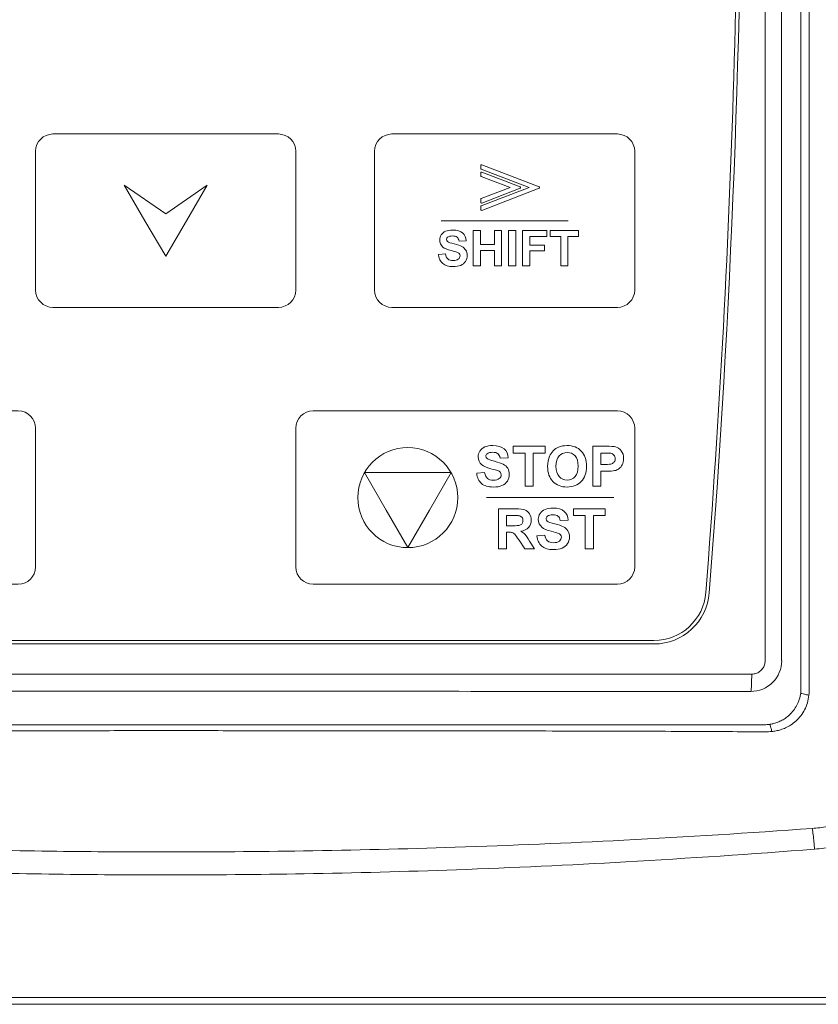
# Model space of a CAD drawing. Header units: millimetres. Extents: x -473 to 23648, y -382 to 1866.
# Tile 154 of 256: x 6288 to 6334, y 235 to 291. Entities that reach past the tile are written whole.
import ezdxf

# ---------------------------------------------------------------- set-up
doc = ezdxf.new("R2010")
doc.units = ezdxf.units.MM
doc.header["$LTSCALE"] = 80
doc.layers.get('0').update_dxf_attribs({"linetype": 'CONTINUOUS'})

msp = doc.modelspace()

# ---------------------------------------------------------------- linework, layer by layer
at = {"color": 0, "linetype": 'Continuous', "lineweight": 0}
for p, q in [((6330.997, 254.42), (6330.997, 359.82)), ((6331.948, 254.42), (6331.948, 359.82)), ((6333.063, 292.238), (6333.062, 252.821)), ((6268.362, 255.586), (6324.586, 255.586)), ((6324.586, 255.386), (6268.362, 255.386)), ((6262.726, 253.646), (6330.222, 253.646))]:
    msp.add_line(p, q, dxfattribs=at)
at = {"color": 7, "linetype": 'Continuous', "lineweight": 0}
for p, q in [((6210.475, 235.003), (6380.454, 235.003)), ((6210.975, 234.603), (6379.954, 234.603))]:
    msp.add_line(p, q, dxfattribs=at)
at = {"color": 0, "linetype": 'Continuous', "lineweight": 0}
for centre, radius, start, end in [((5706.874, 306.922), 622.8, 355.525768, 4.48928), ((5706.874, 306.922), 622.6, 355.525768, 1.182237), ((6324.586, 258.586), 3, 270, 355.5258), ((6324.586, 258.586), 3.2, 270, 355.5258), ((6330.175, 254.42), 1.774, 269.9832, 0.0031), ((6331.039, 252.822), 2.023, 352.5624, 359.9945), ((6330.462, 252.822), 3.077, 352.744, 359.9708), ((6330.972, 252.744), 2.014, 270.0593, 277.6186), ((6331.011, 253.386), 3.069, 269.5944, 276.9411)]:
    msp.add_arc(centre, radius, start, end, dxfattribs=at)
for points, start_tangent, end_tangent in [([(6333.525, 292.238), (6333.527, 285.465), (6333.528, 279.356), (6333.53, 273.825), (6333.531, 268.811), (6333.533, 264.248), (6333.535, 260.077), (6333.537, 256.269), (6333.539, 252.82)], (0.00019, -1), (0.000614, -1)), ([(6330.222, 253.646), (6330.461, 253.683), (6330.677, 253.793), (6330.849, 253.964), (6330.959, 254.18), (6330.997, 254.42)], (0.999999, -0.001222), (0.000092, 1)), ([(6330.222, 253.646), (6330.218, 253.266), (6330.208, 252.944), (6330.192, 252.726), (6330.174, 252.646)], (-0.000669, -1), (-0.960024, -0.279918)), ([(6262.774, 252.646), (6285.237, 252.656), (6307.711, 252.656), (6330.174, 252.646)], (1, 0.000669), (1, -0.000669)), ([(6333.045, 252.56), (6332.96, 252.183), (6332.819, 251.849), (6332.628, 251.552), (6332.394, 251.294), (6332.145, 251.095), (6331.903, 250.952), (6331.668, 250.852), (6331.445, 250.786), (6331.239, 250.747)], (-0.129493, -0.99158), (-0.991174, -0.132569)), ([(6333.514, 252.433), (6333.429, 251.991), (6333.269, 251.594), (6333.045, 251.241), (6332.766, 250.941), (6332.466, 250.711), (6332.172, 250.549), (6331.888, 250.44), (6331.623, 250.373), (6331.382, 250.34)], (-0.09025, -0.995919), (-0.996346, -0.08541)), ([(6333.514, 252.433), (6333.269, 252.482), (6333.106, 252.526), (6333.045, 252.56)], (-0.984443, 0.175702), (-0.2822, 0.959356)), ([(6296.474, 250.724), (6294.314, 250.724), (6292.068, 250.724), (6289.824, 250.724), (6287.61, 250.724), (6285.419, 250.724), (6283.183, 250.725), (6280.812, 250.725), (6278.209, 250.725), (6275.361, 250.725), (6272.3, 250.726), (6269.279, 250.727), (6266.549, 250.727), (6264.137, 250.728), (6261.974, 250.73)], (-1, 0), (-1, 0.000689)), ([(6330.974, 250.73), (6328.837, 250.728), (6326.512, 250.727), (6323.993, 250.727), (6321.274, 250.726), (6318.342, 250.726), (6315.22, 250.725), (6312.291, 250.725), (6309.77, 250.725), (6307.49, 250.724), (6305.302, 250.724), (6303.097, 250.724), (6300.862, 250.724), (6298.625, 250.724), (6296.474, 250.724)], (-1, -0.000689), (-1, 0)), ([(6331.382, 250.34), (6331.329, 250.555), (6331.28, 250.695), (6331.239, 250.747)], (-0.209226, 0.977867), (-0.985604, 0.16907)), ([(6338.851, 250.442), (6338.824, 249.501), (6338.606, 248.482), (6338.14, 247.428), (6337.393, 246.427), (6336.472, 245.65), (6335.514, 245.143), (6334.58, 244.859), (6333.706, 244.749)], (0.066294, -0.9978), (-0.999221, -0.039453)), ([(6296.474, 250.386), (6294.313, 250.386), (6292.067, 250.385), (6289.823, 250.384), (6287.609, 250.383), (6285.417, 250.381), (6283.181, 250.379), (6280.81, 250.377), (6278.206, 250.373), (6275.357, 250.369), (6272.296, 250.362), (6269.273, 250.354), (6266.542, 250.343), (6264.127, 250.331), (6261.958, 250.317)], (-1, 0), (-0.999973, -0.007382)), ([(6330.99, 250.317), (6328.848, 250.331), (6326.52, 250.343), (6323.999, 250.353), (6321.278, 250.361), (6318.346, 250.367), (6315.223, 250.373), (6312.294, 250.377), (6309.771, 250.379), (6307.492, 250.382), (6305.303, 250.383), (6303.098, 250.384), (6300.862, 250.385), (6298.626, 250.386), (6296.474, 250.386)], (-0.999973, 0.007383), (-1, 0)), ([(6340.199, 250.439), (6340.104, 249.295), (6339.787, 248.071), (6339.183, 246.813), (6338.263, 245.624), (6337.153, 244.696), (6336.007, 244.078), (6334.897, 243.716), (6333.85, 243.552)], (0.001916, -0.999998), (-0.997045, -0.076824)), ([(6296.474, 243.388), (6290.152, 243.428), (6283.319, 243.559), (6275.92, 243.804), (6267.916, 244.188), (6259.242, 244.749)], (-1, 0.000003), (-0.997299, 0.073447)), ([(6333.706, 244.749), (6322.846, 244.071), (6313.12, 243.661), (6304.373, 243.45), (6296.474, 243.388)], (-0.997298, -0.073459), (-1, 0)), ([(6333.85, 243.552), (6333.811, 243.976), (6333.763, 244.381), (6333.706, 244.749)], (-0.076411, 0.997076), (-0.171634, 0.985161)), ([(6296.474, 242.065), (6290.123, 242.108), (6283.259, 242.252), (6275.829, 242.523), (6267.797, 242.948), (6259.098, 243.552)], (-1, 0.000004), (-0.997008, 0.077298)), ([(6333.85, 243.552), (6322.958, 242.818), (6313.195, 242.365), (6304.409, 242.132), (6296.474, 242.065)], (-0.997007, -0.077313), (-1, 0))]:
    msp.add_spline(points, degree=3, dxfattribs=dict(at, start_tangent=start_tangent, end_tangent=end_tangent))
at = {"color": 0, "lineweight": 0}
for points, knots in [([(6289.933, 284.8), (6289.933, 284.8), (6302.933, 284.8), (6302.933, 284.8), (6302.933, 284.8), (6303.483, 284.8), (6303.933, 284.35), (6303.933, 283.8), (6303.933, 283.8), (6303.933, 283.8), (6303.933, 275.8), (6303.933, 275.8), (6303.933, 275.8), (6303.933, 275.25), (6303.483, 274.8), (6302.933, 274.8), (6302.933, 274.8), (6302.933, 274.8), (6289.933, 274.8), (6289.933, 274.8), (6289.933, 274.8), (6289.383, 274.8), (6288.933, 275.25), (6288.933, 275.8), (6288.933, 275.8), (6288.933, 275.8), (6288.933, 283.8), (6288.933, 283.8), (6288.933, 283.8), (6288.933, 284.35), (6289.383, 284.8), (6289.933, 284.8)], [0, 0, 0, 0, 0.125, 0.125, 0.125, 0.125, 0.25, 0.25, 0.25, 0.25, 0.375, 0.375, 0.375, 0.375, 0.5, 0.5, 0.5, 0.5, 0.625, 0.625, 0.625, 0.625, 0.75, 0.75, 0.75, 0.75, 0.875, 0.875, 0.875, 0.875, 1, 1, 1, 1]), ([(6309.474, 284.8), (6309.474, 284.8), (6322.474, 284.8), (6322.474, 284.8), (6322.474, 284.8), (6323.024, 284.8), (6323.474, 284.35), (6323.474, 283.8), (6323.474, 283.8), (6323.474, 283.8), (6323.474, 275.8), (6323.474, 275.8), (6323.474, 275.8), (6323.474, 275.25), (6323.024, 274.8), (6322.474, 274.8), (6322.474, 274.8), (6322.474, 274.8), (6309.474, 274.8), (6309.474, 274.8), (6309.474, 274.8), (6308.924, 274.8), (6308.474, 275.25), (6308.474, 275.8), (6308.474, 275.8), (6308.474, 275.8), (6308.474, 283.8), (6308.474, 283.8), (6308.474, 283.8), (6308.474, 284.35), (6308.924, 284.8), (6309.474, 284.8)], [0, 0, 0, 0, 0.125, 0.125, 0.125, 0.125, 0.25, 0.25, 0.25, 0.25, 0.375, 0.375, 0.375, 0.375, 0.5, 0.5, 0.5, 0.5, 0.625, 0.625, 0.625, 0.625, 0.75, 0.75, 0.75, 0.75, 0.875, 0.875, 0.875, 0.875, 1, 1, 1, 1]), ([(6314.595, 280.437), (6314.595, 280.437), (6314.595, 280.609), (6314.595, 280.609), (6314.595, 280.609), (6314.595, 280.63), (6314.608, 280.647), (6314.627, 280.652), (6314.627, 280.652), (6314.627, 280.652), (6317.383, 281.71), (6317.383, 281.71), (6317.383, 281.71), (6317.383, 281.71), (6314.623, 282.768), (6314.623, 282.768), (6314.623, 282.768), (6314.605, 282.775), (6314.594, 282.793), (6314.595, 282.812), (6314.595, 282.812), (6314.595, 282.812), (6314.594, 282.982), (6314.594, 282.982), (6314.594, 282.982), (6314.594, 283.006), (6314.614, 283.026), (6314.638, 283.026), (6314.638, 283.026), (6314.645, 283.026), (6314.651, 283.024), (6314.656, 283.022), (6314.656, 283.022), (6314.656, 283.022), (6317.967, 281.751), (6317.967, 281.751), (6317.967, 281.751), (6317.99, 281.742), (6318.001, 281.717), (6317.993, 281.694), (6317.993, 281.694), (6317.988, 281.682), (6317.979, 281.673), (6317.967, 281.669), (6317.967, 281.669), (6317.967, 281.669), (6317.967, 281.669), (6317.967, 281.669), (6317.967, 281.669), (6317.967, 281.669), (6314.654, 280.396), (6314.654, 280.396), (6314.654, 280.396), (6314.632, 280.388), (6314.606, 280.399), (6314.598, 280.421), (6314.598, 280.421), (6314.596, 280.427), (6314.595, 280.432), (6314.595, 280.437), (6314.595, 280.437), (6314.595, 280.437), (6314.595, 280.437), (6314.595, 280.437)], [0, 0, 0, 0, 0.0625, 0.0625, 0.0625, 0.0625, 0.125, 0.125, 0.125, 0.125, 0.1875, 0.1875, 0.1875, 0.1875, 0.25, 0.25, 0.25, 0.25, 0.3125, 0.3125, 0.3125, 0.3125, 0.375, 0.375, 0.375, 0.375, 0.4375, 0.4375, 0.4375, 0.4375, 0.5, 0.5, 0.5, 0.5, 0.5625, 0.5625, 0.5625, 0.5625, 0.625, 0.625, 0.625, 0.625, 0.6875, 0.6875, 0.6875, 0.6875, 0.75, 0.75, 0.75, 0.75, 0.8125, 0.8125, 0.8125, 0.8125, 0.875, 0.875, 0.875, 0.875, 0.9375, 0.9375, 0.9375, 0.9375, 1, 1, 1, 1]), ([(6316.872, 281.669), (6316.872, 281.669), (6314.658, 280.819), (6314.658, 280.819), (6314.658, 280.819), (6314.652, 280.816), (6314.646, 280.814), (6314.639, 280.814), (6314.639, 280.814), (6314.614, 280.814), (6314.595, 280.834), (6314.595, 280.858), (6314.595, 280.858), (6314.595, 280.858), (6314.595, 281.03), (6314.595, 281.03), (6314.595, 281.03), (6314.595, 281.03), (6314.595, 281.03), (6314.595, 281.03), (6314.595, 281.03), (6314.595, 281.047), (6314.606, 281.064), (6314.623, 281.071), (6314.623, 281.071), (6314.623, 281.071), (6316.287, 281.71), (6316.287, 281.71), (6316.287, 281.71), (6316.287, 281.71), (6314.625, 282.348), (6314.625, 282.348), (6314.625, 282.348), (6314.607, 282.353), (6314.595, 282.37), (6314.595, 282.389), (6314.595, 282.389), (6314.595, 282.389), (6314.595, 282.561), (6314.595, 282.561), (6314.595, 282.561), (6314.595, 282.561), (6314.595, 282.561), (6314.595, 282.561), (6314.595, 282.561), (6314.595, 282.566), (6314.596, 282.571), (6314.598, 282.577), (6314.598, 282.577), (6314.606, 282.599), (6314.632, 282.61), (6314.654, 282.602), (6314.654, 282.602), (6314.654, 282.602), (6316.872, 281.751), (6316.872, 281.751), (6316.872, 281.751), (6316.872, 281.751), (6316.872, 281.75), (6316.872, 281.75), (6316.872, 281.75), (6316.883, 281.746), (6316.892, 281.737), (6316.897, 281.725), (6316.897, 281.725), (6316.906, 281.703), (6316.894, 281.677), (6316.872, 281.669)], [0, 0, 0, 0, 0.058824, 0.058824, 0.058824, 0.058824, 0.117647, 0.117647, 0.117647, 0.117647, 0.176471, 0.176471, 0.176471, 0.176471, 0.235294, 0.235294, 0.235294, 0.235294, 0.294118, 0.294118, 0.294118, 0.294118, 0.352941, 0.352941, 0.352941, 0.352941, 0.411765, 0.411765, 0.411765, 0.411765, 0.470588, 0.470588, 0.470588, 0.470588, 0.529412, 0.529412, 0.529412, 0.529412, 0.588235, 0.588235, 0.588235, 0.588235, 0.647059, 0.647059, 0.647059, 0.647059, 0.705882, 0.705882, 0.705882, 0.705882, 0.764706, 0.764706, 0.764706, 0.764706, 0.823529, 0.823529, 0.823529, 0.823529, 0.882353, 0.882353, 0.882353, 0.882353, 0.941176, 0.941176, 0.941176, 0.941176, 1, 1, 1, 1]), ([(6296.433, 277.758), (6296.433, 277.758), (6297.629, 279.8), (6297.629, 279.8), (6297.629, 279.8), (6297.629, 279.8), (6298.826, 281.842), (6298.826, 281.842), (6298.826, 281.842), (6298.826, 281.842), (6296.433, 280.199), (6296.433, 280.199), (6296.433, 280.199), (6296.433, 280.199), (6294.04, 281.842), (6294.04, 281.842), (6294.04, 281.842), (6294.04, 281.842), (6295.237, 279.8), (6295.237, 279.8), (6295.237, 279.8), (6295.237, 279.8), (6296.433, 277.758), (6296.433, 277.758)], [0, 0, 0, 0, 0.166667, 0.166667, 0.166667, 0.166667, 0.333333, 0.333333, 0.333333, 0.333333, 0.5, 0.5, 0.5, 0.5, 0.666667, 0.666667, 0.666667, 0.666667, 0.833333, 0.833333, 0.833333, 0.833333, 1, 1, 1, 1]), ([(6312.157, 277.849), (6312.157, 277.849), (6312.558, 277.888), (6312.558, 277.888), (6312.558, 277.888), (6312.582, 277.754), (6312.631, 277.655), (6312.705, 277.592), (6312.705, 277.592), (6312.778, 277.529), (6312.878, 277.497), (6313.003, 277.497), (6313.003, 277.497), (6313.135, 277.497), (6313.236, 277.525), (6313.303, 277.582), (6313.303, 277.582), (6313.37, 277.638), (6313.404, 277.703), (6313.404, 277.778), (6313.404, 277.778), (6313.404, 277.827), (6313.39, 277.867), (6313.361, 277.901), (6313.361, 277.901), (6313.333, 277.935), (6313.284, 277.965), (6313.213, 277.99), (6313.213, 277.99), (6313.165, 278.007), (6313.055, 278.036), (6312.883, 278.079), (6312.883, 278.079), (6312.662, 278.133), (6312.508, 278.201), (6312.419, 278.281), (6312.419, 278.281), (6312.293, 278.393), (6312.231, 278.529), (6312.231, 278.691), (6312.231, 278.691), (6312.231, 278.795), (6312.26, 278.892), (6312.319, 278.983), (6312.319, 278.983), (6312.378, 279.073), (6312.463, 279.142), (6312.574, 279.189), (6312.574, 279.189), (6312.685, 279.236), (6312.818, 279.26), (6312.975, 279.26), (6312.975, 279.26), (6313.231, 279.26), (6313.424, 279.204), (6313.553, 279.092), (6313.553, 279.092), (6313.683, 278.979), (6313.75, 278.83), (6313.757, 278.642), (6313.757, 278.642), (6313.757, 278.642), (6313.345, 278.624), (6313.345, 278.624), (6313.345, 278.624), (6313.328, 278.729), (6313.29, 278.804), (6313.232, 278.85), (6313.232, 278.85), (6313.174, 278.896), (6313.087, 278.919), (6312.971, 278.919), (6312.971, 278.919), (6312.851, 278.919), (6312.757, 278.895), (6312.69, 278.845), (6312.69, 278.845), (6312.646, 278.814), (6312.624, 278.772), (6312.624, 278.719), (6312.624, 278.719), (6312.624, 278.671), (6312.645, 278.629), (6312.686, 278.595), (6312.686, 278.595), (6312.738, 278.551), (6312.864, 278.506), (6313.064, 278.459), (6313.064, 278.459), (6313.265, 278.411), (6313.413, 278.362), (6313.509, 278.312), (6313.509, 278.312), (6313.605, 278.261), (6313.68, 278.192), (6313.734, 278.104), (6313.734, 278.104), (6313.788, 278.017), (6313.815, 277.908), (6313.815, 277.78), (6313.815, 277.78), (6313.815, 277.663), (6313.783, 277.553), (6313.718, 277.451), (6313.718, 277.451), (6313.653, 277.349), (6313.561, 277.273), (6313.443, 277.224), (6313.443, 277.224), (6313.324, 277.174), (6313.176, 277.149), (6312.999, 277.149), (6312.999, 277.149), (6312.741, 277.149), (6312.543, 277.209), (6312.405, 277.328), (6312.405, 277.328), (6312.266, 277.447), (6312.184, 277.621), (6312.157, 277.849)], [0, 0, 0, 0, 0.033333, 0.033333, 0.033333, 0.033333, 0.066667, 0.066667, 0.066667, 0.066667, 0.1, 0.1, 0.1, 0.1, 0.133333, 0.133333, 0.133333, 0.133333, 0.166667, 0.166667, 0.166667, 0.166667, 0.2, 0.2, 0.2, 0.2, 0.233333, 0.233333, 0.233333, 0.233333, 0.266667, 0.266667, 0.266667, 0.266667, 0.3, 0.3, 0.3, 0.3, 0.333333, 0.333333, 0.333333, 0.333333, 0.366667, 0.366667, 0.366667, 0.366667, 0.4, 0.4, 0.4, 0.4, 0.433333, 0.433333, 0.433333, 0.433333, 0.466667, 0.466667, 0.466667, 0.466667, 0.5, 0.5, 0.5, 0.5, 0.533333, 0.533333, 0.533333, 0.533333, 0.566667, 0.566667, 0.566667, 0.566667, 0.6, 0.6, 0.6, 0.6, 0.633333, 0.633333, 0.633333, 0.633333, 0.666667, 0.666667, 0.666667, 0.666667, 0.7, 0.7, 0.7, 0.7, 0.733333, 0.733333, 0.733333, 0.733333, 0.766667, 0.766667, 0.766667, 0.766667, 0.8, 0.8, 0.8, 0.8, 0.833333, 0.833333, 0.833333, 0.833333, 0.866667, 0.866667, 0.866667, 0.866667, 0.9, 0.9, 0.9, 0.9, 0.933333, 0.933333, 0.933333, 0.933333, 0.966667, 0.966667, 0.966667, 0.966667, 1, 1, 1, 1]), ([(6314.163, 277.186), (6314.163, 277.186), (6314.163, 279.225), (6314.163, 279.225), (6314.163, 279.225), (6314.163, 279.225), (6314.575, 279.225), (6314.575, 279.225), (6314.575, 279.225), (6314.575, 279.225), (6314.575, 278.423), (6314.575, 278.423), (6314.575, 278.423), (6314.575, 278.423), (6315.382, 278.423), (6315.382, 278.423), (6315.382, 278.423), (6315.382, 278.423), (6315.382, 279.225), (6315.382, 279.225), (6315.382, 279.225), (6315.382, 279.225), (6315.794, 279.225), (6315.794, 279.225), (6315.794, 279.225), (6315.794, 279.225), (6315.794, 277.186), (6315.794, 277.186), (6315.794, 277.186), (6315.794, 277.186), (6315.382, 277.186), (6315.382, 277.186), (6315.382, 277.186), (6315.382, 277.186), (6315.382, 278.077), (6315.382, 278.077), (6315.382, 278.077), (6315.382, 278.077), (6314.575, 278.077), (6314.575, 278.077), (6314.575, 278.077), (6314.575, 278.077), (6314.575, 277.186), (6314.575, 277.186), (6314.575, 277.186), (6314.575, 277.186), (6314.163, 277.186), (6314.163, 277.186)], [0, 0, 0, 0, 0.083333, 0.083333, 0.083333, 0.083333, 0.166667, 0.166667, 0.166667, 0.166667, 0.25, 0.25, 0.25, 0.25, 0.333333, 0.333333, 0.333333, 0.333333, 0.416667, 0.416667, 0.416667, 0.416667, 0.5, 0.5, 0.5, 0.5, 0.583333, 0.583333, 0.583333, 0.583333, 0.666667, 0.666667, 0.666667, 0.666667, 0.75, 0.75, 0.75, 0.75, 0.833333, 0.833333, 0.833333, 0.833333, 0.916667, 0.916667, 0.916667, 0.916667, 1, 1, 1, 1]), ([(6316.207, 277.186), (6316.207, 277.186), (6316.207, 279.225), (6316.207, 279.225), (6316.207, 279.225), (6316.207, 279.225), (6316.619, 279.225), (6316.619, 279.225), (6316.619, 279.225), (6316.619, 279.225), (6316.619, 277.186), (6316.619, 277.186), (6316.619, 277.186), (6316.619, 277.186), (6316.207, 277.186), (6316.207, 277.186)], [0, 0, 0, 0, 0.25, 0.25, 0.25, 0.25, 0.5, 0.5, 0.5, 0.5, 0.75, 0.75, 0.75, 0.75, 1, 1, 1, 1]), ([(6317.014, 277.186), (6317.014, 277.186), (6317.014, 279.225), (6317.014, 279.225), (6317.014, 279.225), (6317.014, 279.225), (6318.412, 279.225), (6318.412, 279.225), (6318.412, 279.225), (6318.412, 279.225), (6318.412, 278.88), (6318.412, 278.88), (6318.412, 278.88), (6318.412, 278.88), (6317.426, 278.88), (6317.426, 278.88), (6317.426, 278.88), (6317.426, 278.88), (6317.426, 278.397), (6317.426, 278.397), (6317.426, 278.397), (6317.426, 278.397), (6318.278, 278.397), (6318.278, 278.397), (6318.278, 278.397), (6318.278, 278.397), (6318.278, 278.052), (6318.278, 278.052), (6318.278, 278.052), (6318.278, 278.052), (6317.426, 278.052), (6317.426, 278.052), (6317.426, 278.052), (6317.426, 278.052), (6317.426, 277.186), (6317.426, 277.186), (6317.426, 277.186), (6317.426, 277.186), (6317.014, 277.186), (6317.014, 277.186)], [0, 0, 0, 0, 0.1, 0.1, 0.1, 0.1, 0.2, 0.2, 0.2, 0.2, 0.3, 0.3, 0.3, 0.3, 0.4, 0.4, 0.4, 0.4, 0.5, 0.5, 0.5, 0.5, 0.6, 0.6, 0.6, 0.6, 0.7, 0.7, 0.7, 0.7, 0.8, 0.8, 0.8, 0.8, 0.9, 0.9, 0.9, 0.9, 1, 1, 1, 1]), ([(6319.211, 277.186), (6319.211, 277.186), (6319.211, 278.88), (6319.211, 278.88), (6319.211, 278.88), (6319.211, 278.88), (6318.606, 278.88), (6318.606, 278.88), (6318.606, 278.88), (6318.606, 278.88), (6318.606, 279.225), (6318.606, 279.225), (6318.606, 279.225), (6318.606, 279.225), (6320.226, 279.225), (6320.226, 279.225), (6320.226, 279.225), (6320.226, 279.225), (6320.226, 278.88), (6320.226, 278.88), (6320.226, 278.88), (6320.226, 278.88), (6319.623, 278.88), (6319.623, 278.88), (6319.623, 278.88), (6319.623, 278.88), (6319.623, 277.186), (6319.623, 277.186), (6319.623, 277.186), (6319.623, 277.186), (6319.211, 277.186), (6319.211, 277.186)], [0, 0, 0, 0, 0.125, 0.125, 0.125, 0.125, 0.25, 0.25, 0.25, 0.25, 0.375, 0.375, 0.375, 0.375, 0.5, 0.5, 0.5, 0.5, 0.625, 0.625, 0.625, 0.625, 0.75, 0.75, 0.75, 0.75, 0.875, 0.875, 0.875, 0.875, 1, 1, 1, 1]), ([(6270.409, 268.827), (6270.409, 268.827), (6287.933, 268.827), (6287.933, 268.827), (6287.933, 268.827), (6288.483, 268.827), (6288.933, 268.377), (6288.933, 267.827), (6288.933, 267.827), (6288.933, 267.827), (6288.933, 259.827), (6288.933, 259.827), (6288.933, 259.827), (6288.933, 259.278), (6288.483, 258.827), (6287.933, 258.827), (6287.933, 258.827), (6287.933, 258.827), (6270.409, 258.827), (6270.409, 258.827), (6270.409, 258.827), (6269.859, 258.827), (6269.409, 259.277), (6269.409, 259.827), (6269.409, 259.827), (6269.409, 259.827), (6269.409, 267.827), (6269.409, 267.827), (6269.409, 267.827), (6269.409, 268.377), (6269.859, 268.827), (6270.409, 268.827)], [0, 0, 0, 0, 0.125, 0.125, 0.125, 0.125, 0.25, 0.25, 0.25, 0.25, 0.375, 0.375, 0.375, 0.375, 0.5, 0.5, 0.5, 0.5, 0.625, 0.625, 0.625, 0.625, 0.75, 0.75, 0.75, 0.75, 0.875, 0.875, 0.875, 0.875, 1, 1, 1, 1]), ([(6304.933, 268.829), (6304.933, 268.829), (6322.474, 268.829), (6322.474, 268.829), (6322.474, 268.829), (6323.024, 268.829), (6323.474, 268.379), (6323.474, 267.829), (6323.474, 267.829), (6323.474, 267.829), (6323.474, 259.829), (6323.474, 259.829), (6323.474, 259.829), (6323.474, 259.28), (6323.024, 258.829), (6322.474, 258.829), (6322.474, 258.829), (6322.474, 258.829), (6304.933, 258.829), (6304.933, 258.829), (6304.933, 258.829), (6304.383, 258.829), (6303.933, 259.279), (6303.933, 259.829), (6303.933, 259.829), (6303.933, 259.829), (6303.933, 267.829), (6303.933, 267.829), (6303.933, 267.829), (6303.933, 268.379), (6304.383, 268.829), (6304.933, 268.829)], [0, 0, 0, 0, 0.125, 0.125, 0.125, 0.125, 0.25, 0.25, 0.25, 0.25, 0.375, 0.375, 0.375, 0.375, 0.5, 0.5, 0.5, 0.5, 0.625, 0.625, 0.625, 0.625, 0.75, 0.75, 0.75, 0.75, 0.875, 0.875, 0.875, 0.875, 1, 1, 1, 1]), ([(6321.063, 264.478), (6321.063, 264.478), (6321.063, 266.79), (6321.063, 266.79), (6321.063, 266.79), (6321.063, 266.79), (6321.811, 266.79), (6321.811, 266.79), (6321.811, 266.79), (6322.095, 266.79), (6322.28, 266.778), (6322.366, 266.755), (6322.366, 266.755), (6322.499, 266.721), (6322.61, 266.645), (6322.699, 266.529), (6322.699, 266.529), (6322.789, 266.413), (6322.834, 266.263), (6322.834, 266.079), (6322.834, 266.079), (6322.834, 265.937), (6322.808, 265.817), (6322.756, 265.721), (6322.756, 265.721), (6322.704, 265.624), (6322.639, 265.548), (6322.56, 265.493), (6322.56, 265.493), (6322.48, 265.438), (6322.4, 265.401), (6322.318, 265.384), (6322.318, 265.384), (6322.206, 265.362), (6322.045, 265.35), (6321.833, 265.35), (6321.833, 265.35), (6321.833, 265.35), (6321.529, 265.35), (6321.529, 265.35), (6321.529, 265.35), (6321.529, 265.35), (6321.529, 264.478), (6321.529, 264.478), (6321.529, 264.478), (6321.529, 264.478), (6321.063, 264.478), (6321.063, 264.478)], [0, 0, 0, 0, 0.083333, 0.083333, 0.083333, 0.083333, 0.166667, 0.166667, 0.166667, 0.166667, 0.25, 0.25, 0.25, 0.25, 0.333333, 0.333333, 0.333333, 0.333333, 0.416667, 0.416667, 0.416667, 0.416667, 0.5, 0.5, 0.5, 0.5, 0.583333, 0.583333, 0.583333, 0.583333, 0.666667, 0.666667, 0.666667, 0.666667, 0.75, 0.75, 0.75, 0.75, 0.833333, 0.833333, 0.833333, 0.833333, 0.916667, 0.916667, 0.916667, 0.916667, 1, 1, 1, 1]), ([(6310.392, 260.942), (6308.799, 260.942), (6307.507, 262.234), (6307.507, 263.826), (6307.507, 263.826), (6307.507, 265.419), (6308.799, 266.711), (6310.392, 266.711), (6310.392, 266.711), (6311.985, 266.711), (6313.276, 265.419), (6313.276, 263.826), (6313.276, 263.826), (6313.276, 262.234), (6311.985, 260.942), (6310.392, 260.942)], [0, 0, 0, 0, 0.25, 0.25, 0.25, 0.25, 0.5, 0.5, 0.5, 0.5, 0.75, 0.75, 0.75, 0.75, 1, 1, 1, 1]), ([(6314.364, 265.23), (6314.364, 265.23), (6314.818, 265.275), (6314.818, 265.275), (6314.818, 265.275), (6314.845, 265.122), (6314.9, 265.01), (6314.984, 264.938), (6314.984, 264.938), (6315.068, 264.867), (6315.18, 264.831), (6315.322, 264.831), (6315.322, 264.831), (6315.472, 264.831), (6315.586, 264.863), (6315.662, 264.927), (6315.662, 264.927), (6315.738, 264.991), (6315.776, 265.065), (6315.776, 265.15), (6315.776, 265.15), (6315.776, 265.205), (6315.76, 265.251), (6315.728, 265.289), (6315.728, 265.289), (6315.696, 265.328), (6315.64, 265.362), (6315.56, 265.39), (6315.56, 265.39), (6315.506, 265.409), (6315.381, 265.442), (6315.187, 265.491), (6315.187, 265.491), (6314.936, 265.553), (6314.761, 265.629), (6314.66, 265.719), (6314.66, 265.719), (6314.518, 265.846), (6314.447, 266.001), (6314.447, 266.185), (6314.447, 266.185), (6314.447, 266.302), (6314.48, 266.412), (6314.547, 266.515), (6314.547, 266.515), (6314.614, 266.617), (6314.71, 266.695), (6314.836, 266.749), (6314.836, 266.749), (6314.962, 266.802), (6315.113, 266.829), (6315.29, 266.829), (6315.29, 266.829), (6315.581, 266.829), (6315.799, 266.766), (6315.946, 266.639), (6315.946, 266.639), (6316.092, 266.511), (6316.169, 266.342), (6316.177, 266.129), (6316.177, 266.129), (6316.177, 266.129), (6315.71, 266.109), (6315.71, 266.109), (6315.71, 266.109), (6315.69, 266.228), (6315.647, 266.313), (6315.582, 266.365), (6315.582, 266.365), (6315.516, 266.417), (6315.417, 266.443), (6315.286, 266.443), (6315.286, 266.443), (6315.15, 266.443), (6315.044, 266.415), (6314.967, 266.359), (6314.967, 266.359), (6314.918, 266.324), (6314.893, 266.276), (6314.893, 266.216), (6314.893, 266.216), (6314.893, 266.161), (6314.916, 266.115), (6314.963, 266.076), (6314.963, 266.076), (6315.021, 266.026), (6315.164, 265.975), (6315.392, 265.921), (6315.392, 265.921), (6315.619, 265.867), (6315.787, 265.812), (6315.895, 265.755), (6315.895, 265.755), (6316.004, 265.697), (6316.089, 265.619), (6316.151, 265.52), (6316.151, 265.52), (6316.212, 265.42), (6316.243, 265.297), (6316.243, 265.152), (6316.243, 265.152), (6316.243, 265.019), (6316.207, 264.895), (6316.133, 264.78), (6316.133, 264.78), (6316.059, 264.664), (6315.955, 264.578), (6315.821, 264.522), (6315.821, 264.522), (6315.686, 264.465), (6315.518, 264.437), (6315.317, 264.437), (6315.317, 264.437), (6315.025, 264.437), (6314.801, 264.505), (6314.644, 264.64), (6314.644, 264.64), (6314.487, 264.775), (6314.394, 264.972), (6314.364, 265.23)], [0, 0, 0, 0, 0.033333, 0.033333, 0.033333, 0.033333, 0.066667, 0.066667, 0.066667, 0.066667, 0.1, 0.1, 0.1, 0.1, 0.133333, 0.133333, 0.133333, 0.133333, 0.166667, 0.166667, 0.166667, 0.166667, 0.2, 0.2, 0.2, 0.2, 0.233333, 0.233333, 0.233333, 0.233333, 0.266667, 0.266667, 0.266667, 0.266667, 0.3, 0.3, 0.3, 0.3, 0.333333, 0.333333, 0.333333, 0.333333, 0.366667, 0.366667, 0.366667, 0.366667, 0.4, 0.4, 0.4, 0.4, 0.433333, 0.433333, 0.433333, 0.433333, 0.466667, 0.466667, 0.466667, 0.466667, 0.5, 0.5, 0.5, 0.5, 0.533333, 0.533333, 0.533333, 0.533333, 0.566667, 0.566667, 0.566667, 0.566667, 0.6, 0.6, 0.6, 0.6, 0.633333, 0.633333, 0.633333, 0.633333, 0.666667, 0.666667, 0.666667, 0.666667, 0.7, 0.7, 0.7, 0.7, 0.733333, 0.733333, 0.733333, 0.733333, 0.766667, 0.766667, 0.766667, 0.766667, 0.8, 0.8, 0.8, 0.8, 0.833333, 0.833333, 0.833333, 0.833333, 0.866667, 0.866667, 0.866667, 0.866667, 0.9, 0.9, 0.9, 0.9, 0.933333, 0.933333, 0.933333, 0.933333, 0.966667, 0.966667, 0.966667, 0.966667, 1, 1, 1, 1]), ([(6317.156, 264.478), (6317.156, 264.478), (6317.156, 266.399), (6317.156, 266.399), (6317.156, 266.399), (6317.156, 266.399), (6316.47, 266.399), (6316.47, 266.399), (6316.47, 266.399), (6316.47, 266.399), (6316.47, 266.79), (6316.47, 266.79), (6316.47, 266.79), (6316.47, 266.79), (6318.307, 266.79), (6318.307, 266.79), (6318.307, 266.79), (6318.307, 266.79), (6318.307, 266.399), (6318.307, 266.399), (6318.307, 266.399), (6318.307, 266.399), (6317.623, 266.399), (6317.623, 266.399), (6317.623, 266.399), (6317.623, 266.399), (6317.623, 264.478), (6317.623, 264.478), (6317.623, 264.478), (6317.623, 264.478), (6317.156, 264.478), (6317.156, 264.478)], [0, 0, 0, 0, 0.125, 0.125, 0.125, 0.125, 0.25, 0.25, 0.25, 0.25, 0.375, 0.375, 0.375, 0.375, 0.5, 0.5, 0.5, 0.5, 0.625, 0.625, 0.625, 0.625, 0.75, 0.75, 0.75, 0.75, 0.875, 0.875, 0.875, 0.875, 1, 1, 1, 1]), ([(6318.456, 265.62), (6318.456, 265.856), (6318.491, 266.053), (6318.561, 266.213), (6318.561, 266.213), (6318.614, 266.33), (6318.686, 266.436), (6318.777, 266.53), (6318.777, 266.53), (6318.868, 266.623), (6318.967, 266.693), (6319.075, 266.738), (6319.075, 266.738), (6319.22, 266.799), (6319.385, 266.829), (6319.574, 266.829), (6319.574, 266.829), (6319.915, 266.829), (6320.187, 266.724), (6320.391, 266.512), (6320.391, 266.512), (6320.596, 266.301), (6320.698, 266.007), (6320.698, 265.631), (6320.698, 265.631), (6320.698, 265.258), (6320.597, 264.966), (6320.394, 264.755), (6320.394, 264.755), (6320.191, 264.544), (6319.919, 264.439), (6319.58, 264.439), (6319.58, 264.439), (6319.236, 264.439), (6318.963, 264.544), (6318.76, 264.753), (6318.76, 264.753), (6318.557, 264.963), (6318.456, 265.252), (6318.456, 265.62)], [0, 0, 0, 0, 0.1, 0.1, 0.1, 0.1, 0.2, 0.2, 0.2, 0.2, 0.3, 0.3, 0.3, 0.3, 0.4, 0.4, 0.4, 0.4, 0.5, 0.5, 0.5, 0.5, 0.6, 0.6, 0.6, 0.6, 0.7, 0.7, 0.7, 0.7, 0.8, 0.8, 0.8, 0.8, 0.9, 0.9, 0.9, 0.9, 1, 1, 1, 1]), ([(6318.937, 265.635), (6318.937, 265.374), (6318.997, 265.175), (6319.118, 265.04), (6319.118, 265.04), (6319.239, 264.905), (6319.392, 264.838), (6319.579, 264.838), (6319.579, 264.838), (6319.764, 264.838), (6319.917, 264.905), (6320.037, 265.039), (6320.037, 265.039), (6320.156, 265.173), (6320.215, 265.374), (6320.215, 265.642), (6320.215, 265.642), (6320.215, 265.907), (6320.157, 266.104), (6320.042, 266.235), (6320.042, 266.235), (6319.925, 266.365), (6319.771, 266.43), (6319.579, 266.43), (6319.579, 266.43), (6319.386, 266.43), (6319.231, 266.364), (6319.113, 266.232), (6319.113, 266.232), (6318.996, 266.101), (6318.937, 265.902), (6318.937, 265.635)], [0, 0, 0, 0, 0.125, 0.125, 0.125, 0.125, 0.25, 0.25, 0.25, 0.25, 0.375, 0.375, 0.375, 0.375, 0.5, 0.5, 0.5, 0.5, 0.625, 0.625, 0.625, 0.625, 0.75, 0.75, 0.75, 0.75, 0.875, 0.875, 0.875, 0.875, 1, 1, 1, 1]), ([(6321.529, 266.399), (6321.529, 266.399), (6321.529, 265.743), (6321.529, 265.743), (6321.529, 265.743), (6321.529, 265.743), (6321.784, 265.743), (6321.784, 265.743), (6321.784, 265.743), (6321.969, 265.743), (6322.092, 265.755), (6322.154, 265.779), (6322.154, 265.779), (6322.216, 265.803), (6322.264, 265.841), (6322.3, 265.893), (6322.3, 265.893), (6322.335, 265.944), (6322.352, 266.004), (6322.352, 266.073), (6322.352, 266.073), (6322.352, 266.157), (6322.328, 266.226), (6322.278, 266.281), (6322.278, 266.281), (6322.229, 266.335), (6322.166, 266.37), (6322.091, 266.383), (6322.091, 266.383), (6322.035, 266.394), (6321.923, 266.399), (6321.755, 266.399), (6321.755, 266.399), (6321.755, 266.399), (6321.529, 266.399), (6321.529, 266.399)], [0, 0, 0, 0, 0.111111, 0.111111, 0.111111, 0.111111, 0.222222, 0.222222, 0.222222, 0.222222, 0.333333, 0.333333, 0.333333, 0.333333, 0.444444, 0.444444, 0.444444, 0.444444, 0.555556, 0.555556, 0.555556, 0.555556, 0.666667, 0.666667, 0.666667, 0.666667, 0.777778, 0.777778, 0.777778, 0.777778, 0.888889, 0.888889, 0.888889, 0.888889, 1, 1, 1, 1]), ([(6310.392, 260.942), (6310.392, 260.942), (6309.14, 263.111), (6309.14, 263.111), (6309.14, 263.111), (6309.14, 263.111), (6307.888, 265.279), (6307.888, 265.279), (6307.888, 265.279), (6307.888, 265.279), (6310.392, 265.279), (6310.392, 265.279), (6310.392, 265.279), (6310.392, 265.279), (6312.896, 265.279), (6312.896, 265.279), (6312.896, 265.279), (6312.896, 265.279), (6311.644, 263.111), (6311.644, 263.111), (6311.644, 263.111), (6311.644, 263.111), (6310.392, 260.942), (6310.392, 260.942)], [0, 0, 0, 0, 0.166667, 0.166667, 0.166667, 0.166667, 0.333333, 0.333333, 0.333333, 0.333333, 0.5, 0.5, 0.5, 0.5, 0.666667, 0.666667, 0.666667, 0.666667, 0.833333, 0.833333, 0.833333, 0.833333, 1, 1, 1, 1]), ([(6315.621, 260.87), (6315.621, 260.87), (6315.621, 263.182), (6315.621, 263.182), (6315.621, 263.182), (6315.621, 263.182), (6316.604, 263.182), (6316.604, 263.182), (6316.604, 263.182), (6316.851, 263.182), (6317.03, 263.161), (6317.142, 263.12), (6317.142, 263.12), (6317.254, 263.078), (6317.344, 263.005), (6317.411, 262.898), (6317.411, 262.898), (6317.478, 262.792), (6317.512, 262.671), (6317.512, 262.534), (6317.512, 262.534), (6317.512, 262.361), (6317.461, 262.217), (6317.359, 262.104), (6317.359, 262.104), (6317.257, 261.992), (6317.104, 261.92), (6316.901, 261.891), (6316.901, 261.891), (6317.003, 261.832), (6317.086, 261.767), (6317.152, 261.697), (6317.152, 261.697), (6317.217, 261.626), (6317.306, 261.501), (6317.417, 261.321), (6317.417, 261.321), (6317.417, 261.321), (6317.7, 260.87), (6317.7, 260.87), (6317.7, 260.87), (6317.7, 260.87), (6317.141, 260.87), (6317.141, 260.87), (6317.141, 260.87), (6317.141, 260.87), (6316.804, 261.374), (6316.804, 261.374), (6316.804, 261.374), (6316.684, 261.553), (6316.602, 261.666), (6316.558, 261.713), (6316.558, 261.713), (6316.514, 261.76), (6316.467, 261.792), (6316.418, 261.81), (6316.418, 261.81), (6316.368, 261.827), (6316.29, 261.835), (6316.182, 261.835), (6316.182, 261.835), (6316.182, 261.835), (6316.088, 261.835), (6316.088, 261.835), (6316.088, 261.835), (6316.088, 261.835), (6316.088, 260.87), (6316.088, 260.87), (6316.088, 260.87), (6316.088, 260.87), (6315.621, 260.87), (6315.621, 260.87)], [0, 0, 0, 0, 0.055556, 0.055556, 0.055556, 0.055556, 0.111111, 0.111111, 0.111111, 0.111111, 0.166667, 0.166667, 0.166667, 0.166667, 0.222222, 0.222222, 0.222222, 0.222222, 0.277778, 0.277778, 0.277778, 0.277778, 0.333333, 0.333333, 0.333333, 0.333333, 0.388889, 0.388889, 0.388889, 0.388889, 0.444444, 0.444444, 0.444444, 0.444444, 0.5, 0.5, 0.5, 0.5, 0.555556, 0.555556, 0.555556, 0.555556, 0.611111, 0.611111, 0.611111, 0.611111, 0.666667, 0.666667, 0.666667, 0.666667, 0.722222, 0.722222, 0.722222, 0.722222, 0.777778, 0.777778, 0.777778, 0.777778, 0.833333, 0.833333, 0.833333, 0.833333, 0.888889, 0.888889, 0.888889, 0.888889, 0.944444, 0.944444, 0.944444, 0.944444, 1, 1, 1, 1]), ([(6317.834, 261.622), (6317.834, 261.622), (6318.288, 261.667), (6318.288, 261.667), (6318.288, 261.667), (6318.315, 261.514), (6318.37, 261.402), (6318.454, 261.331), (6318.454, 261.331), (6318.538, 261.26), (6318.65, 261.223), (6318.792, 261.223), (6318.792, 261.223), (6318.942, 261.223), (6319.056, 261.255), (6319.132, 261.319), (6319.132, 261.319), (6319.208, 261.383), (6319.247, 261.457), (6319.247, 261.542), (6319.247, 261.542), (6319.247, 261.597), (6319.23, 261.643), (6319.198, 261.681), (6319.198, 261.681), (6319.166, 261.72), (6319.11, 261.754), (6319.03, 261.782), (6319.03, 261.782), (6318.976, 261.801), (6318.851, 261.834), (6318.657, 261.883), (6318.657, 261.883), (6318.406, 261.945), (6318.231, 262.021), (6318.13, 262.112), (6318.13, 262.112), (6317.988, 262.239), (6317.917, 262.394), (6317.917, 262.577), (6317.917, 262.577), (6317.917, 262.694), (6317.95, 262.804), (6318.017, 262.907), (6318.017, 262.907), (6318.084, 263.009), (6318.18, 263.087), (6318.306, 263.141), (6318.306, 263.141), (6318.432, 263.195), (6318.583, 263.221), (6318.761, 263.221), (6318.761, 263.221), (6319.051, 263.221), (6319.269, 263.158), (6319.416, 263.031), (6319.416, 263.031), (6319.563, 262.903), (6319.639, 262.734), (6319.647, 262.521), (6319.647, 262.521), (6319.647, 262.521), (6319.18, 262.501), (6319.18, 262.501), (6319.18, 262.501), (6319.16, 262.62), (6319.117, 262.705), (6319.052, 262.757), (6319.052, 262.757), (6318.986, 262.809), (6318.888, 262.835), (6318.756, 262.835), (6318.756, 262.835), (6318.621, 262.835), (6318.514, 262.808), (6318.438, 262.752), (6318.438, 262.752), (6318.388, 262.716), (6318.363, 262.668), (6318.363, 262.608), (6318.363, 262.608), (6318.363, 262.553), (6318.386, 262.507), (6318.433, 262.468), (6318.433, 262.468), (6318.491, 262.418), (6318.635, 262.367), (6318.862, 262.313), (6318.862, 262.313), (6319.089, 262.26), (6319.257, 262.204), (6319.366, 262.147), (6319.366, 262.147), (6319.474, 262.089), (6319.559, 262.011), (6319.621, 261.912), (6319.621, 261.912), (6319.683, 261.812), (6319.713, 261.69), (6319.713, 261.544), (6319.713, 261.544), (6319.713, 261.411), (6319.677, 261.287), (6319.603, 261.172), (6319.603, 261.172), (6319.529, 261.056), (6319.425, 260.97), (6319.291, 260.914), (6319.291, 260.914), (6319.156, 260.857), (6318.988, 260.829), (6318.787, 260.829), (6318.787, 260.829), (6318.495, 260.829), (6318.271, 260.897), (6318.114, 261.032), (6318.114, 261.032), (6317.957, 261.167), (6317.864, 261.364), (6317.834, 261.622)], [0, 0, 0, 0, 0.033333, 0.033333, 0.033333, 0.033333, 0.066667, 0.066667, 0.066667, 0.066667, 0.1, 0.1, 0.1, 0.1, 0.133333, 0.133333, 0.133333, 0.133333, 0.166667, 0.166667, 0.166667, 0.166667, 0.2, 0.2, 0.2, 0.2, 0.233333, 0.233333, 0.233333, 0.233333, 0.266667, 0.266667, 0.266667, 0.266667, 0.3, 0.3, 0.3, 0.3, 0.333333, 0.333333, 0.333333, 0.333333, 0.366667, 0.366667, 0.366667, 0.366667, 0.4, 0.4, 0.4, 0.4, 0.433333, 0.433333, 0.433333, 0.433333, 0.466667, 0.466667, 0.466667, 0.466667, 0.5, 0.5, 0.5, 0.5, 0.533333, 0.533333, 0.533333, 0.533333, 0.566667, 0.566667, 0.566667, 0.566667, 0.6, 0.6, 0.6, 0.6, 0.633333, 0.633333, 0.633333, 0.633333, 0.666667, 0.666667, 0.666667, 0.666667, 0.7, 0.7, 0.7, 0.7, 0.733333, 0.733333, 0.733333, 0.733333, 0.766667, 0.766667, 0.766667, 0.766667, 0.8, 0.8, 0.8, 0.8, 0.833333, 0.833333, 0.833333, 0.833333, 0.866667, 0.866667, 0.866667, 0.866667, 0.9, 0.9, 0.9, 0.9, 0.933333, 0.933333, 0.933333, 0.933333, 0.966667, 0.966667, 0.966667, 0.966667, 1, 1, 1, 1]), ([(6320.626, 260.87), (6320.626, 260.87), (6320.626, 262.791), (6320.626, 262.791), (6320.626, 262.791), (6320.626, 262.791), (6319.94, 262.791), (6319.94, 262.791), (6319.94, 262.791), (6319.94, 262.791), (6319.94, 263.182), (6319.94, 263.182), (6319.94, 263.182), (6319.94, 263.182), (6321.777, 263.182), (6321.777, 263.182), (6321.777, 263.182), (6321.777, 263.182), (6321.777, 262.791), (6321.777, 262.791), (6321.777, 262.791), (6321.777, 262.791), (6321.093, 262.791), (6321.093, 262.791), (6321.093, 262.791), (6321.093, 262.791), (6321.093, 260.87), (6321.093, 260.87), (6321.093, 260.87), (6321.093, 260.87), (6320.626, 260.87), (6320.626, 260.87)], [0, 0, 0, 0, 0.125, 0.125, 0.125, 0.125, 0.25, 0.25, 0.25, 0.25, 0.375, 0.375, 0.375, 0.375, 0.5, 0.5, 0.5, 0.5, 0.625, 0.625, 0.625, 0.625, 0.75, 0.75, 0.75, 0.75, 0.875, 0.875, 0.875, 0.875, 1, 1, 1, 1]), ([(6316.088, 262.205), (6316.088, 262.205), (6316.433, 262.205), (6316.433, 262.205), (6316.433, 262.205), (6316.657, 262.205), (6316.797, 262.214), (6316.853, 262.233), (6316.853, 262.233), (6316.908, 262.251), (6316.952, 262.284), (6316.984, 262.331), (6316.984, 262.331), (6317.015, 262.377), (6317.031, 262.435), (6317.031, 262.504), (6317.031, 262.504), (6317.031, 262.582), (6317.01, 262.644), (6316.969, 262.692), (6316.969, 262.692), (6316.927, 262.74), (6316.869, 262.77), (6316.793, 262.783), (6316.793, 262.783), (6316.755, 262.788), (6316.641, 262.791), (6316.452, 262.791), (6316.452, 262.791), (6316.452, 262.791), (6316.088, 262.791), (6316.088, 262.791), (6316.088, 262.791), (6316.088, 262.791), (6316.088, 262.205), (6316.088, 262.205)], [0, 0, 0, 0, 0.111111, 0.111111, 0.111111, 0.111111, 0.222222, 0.222222, 0.222222, 0.222222, 0.333333, 0.333333, 0.333333, 0.333333, 0.444444, 0.444444, 0.444444, 0.444444, 0.555556, 0.555556, 0.555556, 0.555556, 0.666667, 0.666667, 0.666667, 0.666667, 0.777778, 0.777778, 0.777778, 0.777778, 0.888889, 0.888889, 0.888889, 0.888889, 1, 1, 1, 1])]:
    msp.add_open_spline(points, degree=3, knots=knots, dxfattribs=at)
for points in [[(6312.31, 279.8), (6312.31, 279.8), (6319.637, 279.8), (6319.637, 279.8)], [(6314.936, 263.829), (6314.936, 263.829), (6322.262, 263.829), (6322.262, 263.829)]]:
    msp.add_open_spline(points, degree=3, dxfattribs=at)

doc.saveas('drawing.dxf')
